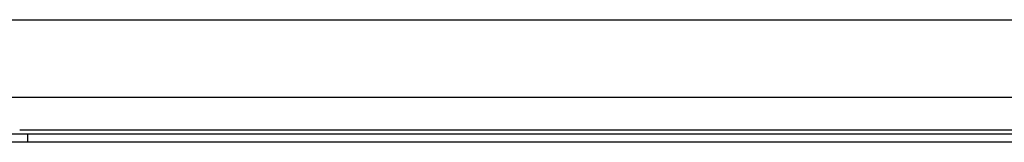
# Model space of a CAD drawing. Header units: inches. Extents: x 14 to 456, y 41 to 215.
# Tile 78 of 256: x 45.775 to 53.687, y 115.955 to 116.938. Entities that reach past the tile are written whole.
import ezdxf

# ---------------------------------------------------------------- set-up
doc = ezdxf.new("R2010")
doc.units = ezdxf.units.IN
doc.header["$MEASUREMENT"] = 0
doc.layers.add('Visible Edges(ANSI)', color=7, linetype='Continuous', lineweight=25)
doc.layers.add('Visible Tangent Edges(ANSI)', color=7, linetype='Continuous', lineweight=25)

msp = doc.modelspace()

# ---------------------------------------------------------------- linework, layer by layer
at = {"layer": 'Visible Edges(ANSI)'}
for p, q in [((14.7297, 116.9375), (60.6657, 116.9375)), ((56.0943, 116.3125), (45.5031, 116.3125)), ((45.5292, 116.0225), (45.8412, 116.0225)), ((45.8412, 116.0225), (55.7562, 116.0225)), ((45.8412, 115.9545), (45.5292, 115.9545)), ((55.7562, 115.9545), (45.8412, 115.9545))]:
    msp.add_line(p, q, dxfattribs=at)
at = {"layer": 'Visible Tangent Edges(ANSI)'}
for p, q in [((45.7748, 116.0535), (55.8226, 116.0535)), ((45.8412, 115.9545), (45.8412, 116.0225))]:
    msp.add_line(p, q, dxfattribs=at)

doc.saveas('drawing.dxf')
